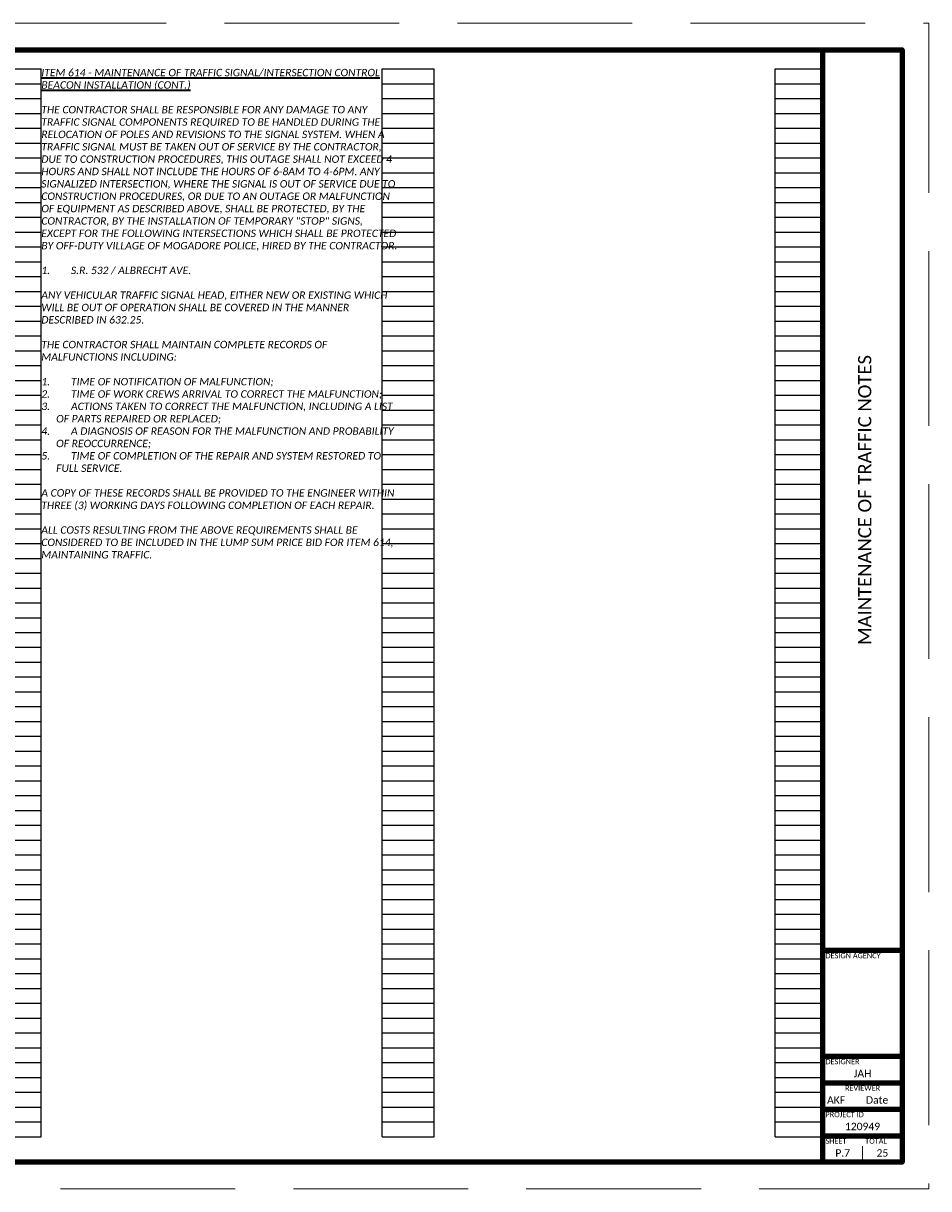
# Paper-space layout '7 MAINTENANCE OF TRAFFIC NOTES' of a CAD drawing. Header units: feet. Extents: x 1.4 to 35.4, y -1.2 to 20.8.
# Tile 2 of 2: x 18.3 to 35.4, y -1.2 to 20.8. Entities that reach past the tile are written whole.
import ezdxf
from ezdxf.enums import TextEntityAlignment as Align

# ---------------------------------------------------------------- set-up
doc = ezdxf.new("R2010")
doc.units = ezdxf.units.FT
doc.header["$LTSCALE"] = 20
doc.header["$MEASUREMENT"] = 0
doc.linetypes.add('OhDOT_DGN3', pattern=[0.22, 0.165, -0.055])
doc.layers.get('Defpoints').update_dxf_attribs({"lineweight": 15})
for name, color, linetype, lineweight in [('0_Xref', 7, 'Continuous', 15), ('SH_Border', 7, 'Continuous', 90), ('SH_Data', 7, 'Continuous', 15), ('SH_Text', 7, 'Continuous', 35)]:
    doc.layers.add(name, color=color, linetype=linetype, lineweight=lineweight)
doc.layers.add('SH_Cut_Line', color=7, linetype='OhDOT_DGN3', lineweight=15, plot=False)
doc.styles.add('P_Slanted - Normal Fixed Spacing', font='calibrii.ttf', dxfattribs={"height": 0.14})
doc.styles.add('Style - Calibri', font='calibri.ttf')
doc.styles.add('Style - Calibri - Light', font='calibril.ttf', dxfattribs={"height": 0.1})

# ---------------------------------------------------------------- blocks, each defined once
blk = doc.blocks.new('BORDER_1')
at = {"layer": 'Defpoints', "color": 7}
blk.add_point((32.75, 3.5), dxfattribs=at)
at = {"layer": 'SH_Border', "color": 7}
for p, q in [((32, 0.5), (32, 21.5)), ((32, 4.5), (33.5, 4.5)), ((32, 2.5), (33.5, 2.5)), ((32, 2), (33.5, 2)), ((32, 1.5), (33.5, 1.5)), ((32, 1), (33.5, 1))]:
    blk.add_line(p, q, dxfattribs=at)
at = {"layer": 'SH_Border', "color": 7, "flags": 128}
blk.add_lwpolyline([(1.5, 21.5), (33.5, 21.5), (33.5, 0.5), (1.5, 0.5)], close=True, dxfattribs=at)
at = {"layer": 'SH_Cut_Line', "flags": 128}
blk.add_lwpolyline([(0, 0), (34, 0), (34, 22), (0, 22)], close=True, dxfattribs=at)
at = {"layer": 'SH_Data', "color": 7}
blk.add_line((32.75, 0.5), (32.75, 0.8), dxfattribs=at)
at = {"layer": 'SH_Data', "char_height": 0.1, "line_spacing_factor": 0.8, "style": 'Style - Calibri - Light'}
for s, insert, attachment_point in [('DESIGN AGENCY', (32.05, 4.45), 1), ('DESIGNER', (32.05, 2.45), 1), ('REVIEWER', (32.75, 1.95), 2), ('PROJECT ID', (32.05, 1.45), 1), ('SHEET', (32.05, 0.95), 1), ('TOTAL', (32.8, 0.95), 1)]:
    blk.add_mtext(s, dxfattribs=dict(at, insert=insert, attachment_point=attachment_point))
at = {"layer": 'SH_Data', "color": 7, "style": 'Style - Calibri'}
blk.add_attdef('C_SHEET_TITLE', text='', height=0.25, rotation=90, dxfattribs=at).set_placement((32.792, 13), align=Align.MIDDLE_CENTER)
at = {"layer": 'SH_Data', "style": 'Style - Calibri'}
blk.add_attdef('PROJ_NAME', text='', height=0.25, rotation=90, dxfattribs=at).set_placement((0.6, 0.6), align=Align.TOP_LEFT)
for tag, p in [('DESIGNER', (32.75, 2.175)), ('REVIEWER', (32.25, 1.675)), ('REVIEWED_DATE', (33.025, 1.675)), ('PIDNO', (32.75, 1.175)), ('C_SHEET_NO', (32.375, 0.675)), ('T_SHEET_NO', (33.125, 0.675))]:
    blk.add_attdef(tag, text='', height=0.14, dxfattribs=at).set_placement(p, align=Align.MIDDLE_CENTER)
blk = doc.blocks.new('INTERIOR_NOTES')
at = {"layer": 'Defpoints', "color": 3, "linetype": 'Continuous', "lineweight": -3}
for p, q in [((1.5, 0.98), (1.5, 21.14)), ((1.5, 21.14), (2.4, 21.14)), ((2.4, 0.98), (2.4, 21.14)), ((8.84, 0.98), (8.84, 21.14)), ((8.84, 21.14), (9.82, 21.14)), ((9.82, 0.98), (9.82, 21.14)), ((16.26, 0.98), (16.26, 21.14)), ((16.26, 21.14), (17.24, 21.14)), ((17.24, 0.98), (17.24, 21.14)), ((23.68, 0.98), (23.68, 21.14)), ((23.68, 21.14), (24.66, 21.14)), ((24.66, 0.98), (24.66, 21.14)), ((31.1, 0.98), (31.1, 21.14)), ((31.1, 21.14), (32, 21.14)), ((32, 0.98), (32, 21.14)), ((1.5, 20.86), (2.4, 20.86)), ((8.84, 20.86), (9.82, 20.86)), ((16.26, 20.86), (17.24, 20.86)), ((23.68, 20.86), (24.66, 20.86)), ((31.1, 20.86), (32, 20.86)), ((1.5, 20.58), (2.4, 20.58)), ((8.84, 20.58), (9.82, 20.58)), ((16.26, 20.58), (17.24, 20.58)), ((23.68, 20.58), (24.66, 20.58)), ((31.1, 20.58), (32, 20.58)), ((1.5, 20.3), (2.4, 20.3)), ((8.84, 20.3), (9.82, 20.3)), ((16.26, 20.3), (17.24, 20.3)), ((23.68, 20.3), (24.66, 20.3)), ((31.1, 20.3), (32, 20.3)), ((1.5, 20.02), (2.4, 20.02)), ((8.84, 20.02), (9.82, 20.02)), ((16.26, 20.02), (17.24, 20.02)), ((23.68, 20.02), (24.66, 20.02)), ((31.1, 20.02), (32, 20.02)), ((1.5, 19.74), (2.4, 19.74)), ((8.84, 19.74), (9.82, 19.74)), ((16.26, 19.74), (17.24, 19.74)), ((23.68, 19.74), (24.66, 19.74)), ((31.1, 19.74), (32, 19.74)), ((1.5, 19.46), (2.4, 19.46)), ((8.84, 19.46), (9.82, 19.46)), ((16.26, 19.46), (17.24, 19.46)), ((23.68, 19.46), (24.66, 19.46)), ((31.1, 19.46), (32, 19.46)), ((1.5, 19.18), (2.4, 19.18)), ((8.84, 19.18), (9.82, 19.18)), ((16.26, 19.18), (17.24, 19.18)), ((23.68, 19.18), (24.66, 19.18)), ((31.1, 19.18), (32, 19.18)), ((1.5, 18.9), (2.4, 18.9)), ((8.84, 18.9), (9.82, 18.9)), ((16.26, 18.9), (17.24, 18.9)), ((23.68, 18.9), (24.66, 18.9)), ((31.1, 18.9), (32, 18.9)), ((1.5, 18.62), (2.4, 18.62)), ((8.84, 18.62), (9.82, 18.62)), ((16.26, 18.62), (17.24, 18.62)), ((23.68, 18.62), (24.66, 18.62)), ((31.1, 18.62), (32, 18.62)), ((1.5, 18.34), (2.4, 18.34)), ((8.84, 18.34), (9.82, 18.34)), ((16.26, 18.34), (17.24, 18.34)), ((23.68, 18.34), (24.66, 18.34)), ((31.1, 18.34), (32, 18.34)), ((1.5, 18.06), (2.4, 18.06)), ((8.84, 18.06), (9.82, 18.06)), ((16.26, 18.06), (17.24, 18.06)), ((23.68, 18.06), (24.66, 18.06)), ((31.1, 18.06), (32, 18.06)), ((1.5, 17.78), (2.4, 17.78)), ((8.84, 17.78), (9.82, 17.78)), ((16.26, 17.78), (17.24, 17.78)), ((23.68, 17.78), (24.66, 17.78)), ((31.1, 17.78), (32, 17.78)), ((1.5, 17.5), (2.4, 17.5)), ((8.84, 17.5), (9.82, 17.5)), ((16.26, 17.5), (17.24, 17.5)), ((23.68, 17.5), (24.66, 17.5)), ((31.1, 17.5), (32, 17.5)), ((1.5, 17.22), (2.4, 17.22)), ((8.84, 17.22), (9.82, 17.22)), ((16.26, 17.22), (17.24, 17.22)), ((23.68, 17.22), (24.66, 17.22)), ((31.1, 17.22), (32, 17.22)), ((1.5, 16.94), (2.4, 16.94)), ((8.84, 16.94), (9.82, 16.94)), ((16.26, 16.94), (17.24, 16.94)), ((23.68, 16.94), (24.66, 16.94)), ((31.1, 16.94), (32, 16.94)), ((1.5, 16.66), (2.4, 16.66)), ((8.84, 16.66), (9.82, 16.66)), ((16.26, 16.66), (17.24, 16.66)), ((23.68, 16.66), (24.66, 16.66)), ((31.1, 16.66), (32, 16.66)), ((1.5, 16.38), (2.4, 16.38)), ((8.84, 16.38), (9.82, 16.38)), ((16.26, 16.38), (17.24, 16.38)), ((23.68, 16.38), (24.66, 16.38)), ((31.1, 16.38), (32, 16.38)), ((1.5, 16.1), (2.4, 16.1)), ((8.84, 16.1), (9.82, 16.1)), ((16.26, 16.1), (17.24, 16.1)), ((23.68, 16.1), (24.66, 16.1)), ((31.1, 16.1), (32, 16.1)), ((1.5, 15.82), (2.4, 15.82)), ((8.84, 15.82), (9.82, 15.82)), ((16.26, 15.82), (17.24, 15.82)), ((23.68, 15.82), (24.66, 15.82)), ((31.1, 15.82), (32, 15.82)), ((1.5, 15.54), (2.4, 15.54)), ((8.84, 15.54), (9.82, 15.54)), ((16.26, 15.54), (17.24, 15.54)), ((23.68, 15.54), (24.66, 15.54)), ((31.1, 15.54), (32, 15.54)), ((1.5, 15.26), (2.4, 15.26)), ((8.84, 15.26), (9.82, 15.26)), ((16.26, 15.26), (17.24, 15.26)), ((23.68, 15.26), (24.66, 15.26)), ((31.1, 15.26), (32, 15.26)), ((1.5, 14.98), (2.4, 14.98)), ((8.84, 14.98), (9.82, 14.98)), ((16.26, 14.98), (17.24, 14.98)), ((23.68, 14.98), (24.66, 14.98)), ((31.1, 14.98), (32, 14.98)), ((1.5, 14.7), (2.4, 14.7)), ((8.84, 14.7), (9.82, 14.7)), ((16.26, 14.7), (17.24, 14.7)), ((23.68, 14.7), (24.66, 14.7)), ((31.1, 14.7), (32, 14.7)), ((1.5, 14.42), (2.4, 14.42)), ((8.84, 14.42), (9.82, 14.42)), ((16.26, 14.42), (17.24, 14.42)), ((23.68, 14.42), (24.66, 14.42)), ((31.1, 14.42), (32, 14.42)), ((1.5, 14.14), (2.4, 14.14)), ((8.84, 14.14), (9.82, 14.14)), ((16.26, 14.14), (17.24, 14.14)), ((23.68, 14.14), (24.66, 14.14)), ((31.1, 14.14), (32, 14.14)), ((1.5, 13.86), (2.4, 13.86)), ((8.84, 13.86), (9.82, 13.86)), ((16.26, 13.86), (17.24, 13.86)), ((23.68, 13.86), (24.66, 13.86)), ((31.1, 13.86), (32, 13.86)), ((1.5, 13.58), (2.4, 13.58)), ((8.84, 13.58), (9.82, 13.58)), ((16.26, 13.58), (17.24, 13.58)), ((23.68, 13.58), (24.66, 13.58)), ((31.1, 13.58), (32, 13.58)), ((1.5, 13.3), (2.4, 13.3)), ((8.84, 13.3), (9.82, 13.3)), ((16.26, 13.3), (17.24, 13.3)), ((23.68, 13.3), (24.66, 13.3)), ((31.1, 13.3), (32, 13.3)), ((1.5, 13.02), (2.4, 13.02)), ((8.84, 13.02), (9.82, 13.02)), ((16.26, 13.02), (17.24, 13.02)), ((23.68, 13.02), (24.66, 13.02)), ((31.1, 13.02), (32, 13.02)), ((1.5, 12.74), (2.4, 12.74)), ((8.84, 12.74), (9.82, 12.74)), ((16.26, 12.74), (17.24, 12.74)), ((23.68, 12.74), (24.66, 12.74)), ((31.1, 12.74), (32, 12.74)), ((1.5, 12.46), (2.4, 12.46)), ((8.84, 12.46), (9.82, 12.46)), ((16.26, 12.46), (17.24, 12.46)), ((23.68, 12.46), (24.66, 12.46)), ((31.1, 12.46), (32, 12.46)), ((1.5, 12.18), (2.4, 12.18)), ((8.84, 12.18), (9.82, 12.18)), ((16.26, 12.18), (17.24, 12.18)), ((23.68, 12.18), (24.66, 12.18)), ((31.1, 12.18), (32, 12.18)), ((1.5, 11.9), (2.4, 11.9)), ((8.84, 11.9), (9.82, 11.9)), ((16.26, 11.9), (17.24, 11.9)), ((23.68, 11.9), (24.66, 11.9)), ((31.1, 11.9), (32, 11.9)), ((1.5, 11.62), (2.4, 11.62)), ((8.84, 11.62), (9.82, 11.62)), ((16.26, 11.62), (17.24, 11.62)), ((23.68, 11.62), (24.66, 11.62)), ((31.1, 11.62), (32, 11.62)), ((1.5, 11.34), (2.4, 11.34)), ((8.84, 11.34), (9.82, 11.34)), ((16.26, 11.34), (17.24, 11.34)), ((23.68, 11.34), (24.66, 11.34)), ((31.1, 11.34), (32, 11.34)), ((1.5, 11.06), (2.4, 11.06)), ((8.84, 11.06), (9.82, 11.06)), ((16.26, 11.06), (17.24, 11.06)), ((23.68, 11.06), (24.66, 11.06)), ((31.1, 11.06), (32, 11.06)), ((1.5, 10.78), (2.4, 10.78)), ((8.84, 10.78), (9.82, 10.78)), ((16.26, 10.78), (17.24, 10.78)), ((23.68, 10.78), (24.66, 10.78)), ((31.1, 10.78), (32, 10.78)), ((1.5, 10.5), (2.4, 10.5)), ((8.84, 10.5), (9.82, 10.5)), ((16.26, 10.5), (17.24, 10.5)), ((23.68, 10.5), (24.66, 10.5)), ((31.1, 10.5), (32, 10.5)), ((1.5, 10.22), (2.4, 10.22)), ((8.84, 10.22), (9.82, 10.22)), ((16.26, 10.22), (17.24, 10.22)), ((23.68, 10.22), (24.66, 10.22)), ((31.1, 10.22), (32, 10.22)), ((1.5, 9.94), (2.4, 9.94)), ((8.84, 9.94), (9.82, 9.94)), ((16.26, 9.94), (17.24, 9.94)), ((23.68, 9.94), (24.66, 9.94)), ((31.1, 9.94), (32, 9.94)), ((1.5, 9.66), (2.4, 9.66)), ((8.84, 9.66), (9.82, 9.66)), ((16.26, 9.66), (17.24, 9.66)), ((23.68, 9.66), (24.66, 9.66)), ((31.1, 9.66), (32, 9.66)), ((1.5, 9.38), (2.4, 9.38)), ((8.84, 9.38), (9.82, 9.38)), ((16.26, 9.38), (17.24, 9.38)), ((23.68, 9.38), (24.66, 9.38)), ((31.1, 9.38), (32, 9.38)), ((1.5, 9.1), (2.4, 9.1)), ((8.84, 9.1), (9.82, 9.1)), ((16.26, 9.1), (17.24, 9.1)), ((23.68, 9.1), (24.66, 9.1)), ((31.1, 9.1), (32, 9.1)), ((1.5, 8.82), (2.4, 8.82)), ((8.84, 8.82), (9.82, 8.82)), ((16.26, 8.82), (17.24, 8.82)), ((23.68, 8.82), (24.66, 8.82)), ((31.1, 8.82), (32, 8.82)), ((1.5, 8.54), (2.4, 8.54)), ((8.84, 8.54), (9.82, 8.54)), ((16.26, 8.54), (17.24, 8.54)), ((23.68, 8.54), (24.66, 8.54)), ((31.1, 8.54), (32, 8.54)), ((1.5, 8.26), (2.4, 8.26)), ((8.84, 8.26), (9.82, 8.26)), ((16.26, 8.26), (17.24, 8.26)), ((23.68, 8.26), (24.66, 8.26)), ((31.1, 8.26), (32, 8.26)), ((1.5, 7.98), (2.4, 7.98)), ((8.84, 7.98), (9.82, 7.98)), ((16.26, 7.98), (17.24, 7.98)), ((23.68, 7.98), (24.66, 7.98)), ((31.1, 7.98), (32, 7.98)), ((1.5, 7.7), (2.4, 7.7)), ((8.84, 7.7), (9.82, 7.7)), ((16.26, 7.7), (17.24, 7.7)), ((23.68, 7.7), (24.66, 7.7)), ((31.1, 7.7), (32, 7.7)), ((1.5, 7.42), (2.4, 7.42)), ((8.84, 7.42), (9.82, 7.42)), ((16.26, 7.42), (17.24, 7.42)), ((23.68, 7.42), (24.66, 7.42)), ((31.1, 7.42), (32, 7.42)), ((1.5, 7.14), (2.4, 7.14)), ((8.84, 7.14), (9.82, 7.14)), ((16.26, 7.14), (17.24, 7.14)), ((23.68, 7.14), (24.66, 7.14)), ((31.1, 7.14), (32, 7.14)), ((1.5, 6.86), (2.4, 6.86)), ((8.84, 6.86), (9.82, 6.86)), ((16.26, 6.86), (17.24, 6.86)), ((23.68, 6.86), (24.66, 6.86)), ((31.1, 6.86), (32, 6.86)), ((1.5, 6.58), (2.4, 6.58)), ((8.84, 6.58), (9.82, 6.58)), ((16.26, 6.58), (17.24, 6.58)), ((23.68, 6.58), (24.66, 6.58)), ((31.1, 6.58), (32, 6.58)), ((1.5, 6.3), (2.4, 6.3)), ((8.84, 6.3), (9.82, 6.3)), ((16.26, 6.3), (17.24, 6.3)), ((23.68, 6.3), (24.66, 6.3)), ((31.1, 6.3), (32, 6.3)), ((1.5, 6.02), (2.4, 6.02)), ((8.84, 6.02), (9.82, 6.02)), ((16.26, 6.02), (17.24, 6.02)), ((23.68, 6.02), (24.66, 6.02)), ((31.1, 6.02), (32, 6.02)), ((1.5, 5.74), (2.4, 5.74)), ((8.84, 5.74), (9.82, 5.74)), ((16.26, 5.74), (17.24, 5.74)), ((23.68, 5.74), (24.66, 5.74)), ((31.1, 5.74), (32, 5.74)), ((1.5, 5.46), (2.4, 5.46)), ((8.84, 5.46), (9.82, 5.46)), ((16.26, 5.46), (17.24, 5.46)), ((23.68, 5.46), (24.66, 5.46)), ((31.1, 5.46), (32, 5.46)), ((1.5, 5.18), (2.4, 5.18)), ((8.84, 5.18), (9.82, 5.18)), ((16.26, 5.18), (17.24, 5.18)), ((23.68, 5.18), (24.66, 5.18)), ((31.1, 5.18), (32, 5.18)), ((1.5, 4.9), (2.4, 4.9)), ((8.84, 4.9), (9.82, 4.9)), ((16.26, 4.9), (17.24, 4.9)), ((23.68, 4.9), (24.66, 4.9)), ((31.1, 4.9), (32, 4.9)), ((1.5, 4.62), (2.4, 4.62)), ((8.84, 4.62), (9.82, 4.62)), ((16.26, 4.62), (17.24, 4.62)), ((23.68, 4.62), (24.66, 4.62)), ((31.1, 4.62), (32, 4.62)), ((1.5, 4.34), (2.4, 4.34)), ((8.84, 4.34), (9.82, 4.34)), ((16.26, 4.34), (17.24, 4.34)), ((23.68, 4.34), (24.66, 4.34)), ((31.1, 4.34), (32, 4.34)), ((1.5, 4.06), (2.4, 4.06)), ((8.84, 4.06), (9.82, 4.06)), ((16.26, 4.06), (17.24, 4.06)), ((23.68, 4.06), (24.66, 4.06)), ((31.1, 4.06), (32, 4.06)), ((1.5, 3.78), (2.4, 3.78)), ((8.84, 3.78), (9.82, 3.78)), ((16.26, 3.78), (17.24, 3.78)), ((23.68, 3.78), (24.66, 3.78)), ((31.1, 3.78), (32, 3.78)), ((1.5, 3.5), (2.4, 3.5)), ((8.84, 3.5), (9.82, 3.5)), ((16.26, 3.5), (17.24, 3.5)), ((23.68, 3.5), (24.66, 3.5)), ((31.1, 3.5), (32, 3.5)), ((1.5, 3.22), (2.4, 3.22)), ((8.84, 3.22), (9.82, 3.22)), ((16.26, 3.22), (17.24, 3.22)), ((23.68, 3.22), (24.66, 3.22)), ((31.1, 3.22), (32, 3.22)), ((1.5, 2.94), (2.4, 2.94)), ((8.84, 2.94), (9.82, 2.94)), ((16.26, 2.94), (17.24, 2.94)), ((23.68, 2.94), (24.66, 2.94)), ((31.1, 2.94), (32, 2.94)), ((1.5, 2.66), (2.4, 2.66)), ((8.84, 2.66), (9.82, 2.66)), ((16.26, 2.66), (17.24, 2.66)), ((23.68, 2.66), (24.66, 2.66)), ((31.1, 2.66), (32, 2.66)), ((1.5, 2.38), (2.4, 2.38)), ((8.84, 2.38), (9.82, 2.38)), ((16.26, 2.38), (17.24, 2.38)), ((23.68, 2.38), (24.66, 2.38)), ((31.1, 2.38), (32, 2.38)), ((1.5, 2.1), (2.4, 2.1)), ((8.84, 2.1), (9.82, 2.1)), ((16.26, 2.1), (17.24, 2.1)), ((23.68, 2.1), (24.66, 2.1)), ((31.1, 2.1), (32, 2.1)), ((1.5, 1.82), (2.4, 1.82)), ((8.84, 1.82), (9.82, 1.82)), ((16.26, 1.82), (17.24, 1.82)), ((23.68, 1.82), (24.66, 1.82)), ((31.1, 1.82), (32, 1.82)), ((1.5, 1.54), (2.4, 1.54)), ((8.84, 1.54), (9.82, 1.54)), ((16.26, 1.54), (17.24, 1.54)), ((23.68, 1.54), (24.66, 1.54)), ((31.1, 1.54), (32, 1.54)), ((1.5, 1.26), (2.4, 1.26)), ((8.84, 1.26), (9.82, 1.26)), ((16.26, 1.26), (17.24, 1.26)), ((23.68, 1.26), (24.66, 1.26)), ((31.1, 1.26), (32, 1.26)), ((1.5, 0.98), (2.4, 0.98)), ((8.84, 0.98), (9.82, 0.98)), ((16.26, 0.98), (17.24, 0.98)), ((23.68, 0.98), (24.66, 0.98)), ((31.1, 0.98), (32, 0.98))]:
    blk.add_line(p, q, dxfattribs=at)
blk.add_point((0, 0), dxfattribs=at)

psp = doc.layouts.new('7 MAINTENANCE OF TRAFFIC NOTES')

# ---------------------------------------------------------------- block references
at = {"layer": '0_Xref'}
ref = psp.add_blockref('BORDER_1', (1.428, -1.153), dxfattribs=at)
ref.add_attrib('C_SHEET_NO', 'P.7', dxfattribs={"layer": 'SH_Data', "height": 0.14, "style": 'Style - Calibri'}).set_placement((33.803, -0.478), align=Align.MIDDLE_CENTER)
ref.add_attrib('T_SHEET_NO', '25', dxfattribs={"layer": 'SH_Data', "height": 0.14, "style": 'Style - Calibri'}).set_placement((34.553, -0.478), align=Align.MIDDLE_CENTER)
ref.add_attrib('C_SHEET_TITLE', 'MAINTENANCE OF TRAFFIC NOTES', dxfattribs={"layer": 'SH_Data', "color": 7, "height": 0.25, "rotation": 90, "style": 'Style - Calibri'}).set_placement((34.219, 11.847), align=Align.MIDDLE_CENTER)
ref.add_attrib('DESIGNER', 'JAH', dxfattribs={"layer": 'SH_Data', "height": 0.14, "style": 'Style - Calibri'}).set_placement((34.178, 1.022), align=Align.MIDDLE_CENTER)
ref.add_attrib('REVIEWER', 'AKF', dxfattribs={"layer": 'SH_Data', "height": 0.14, "style": 'Style - Calibri'}).set_placement((33.678, 0.522), align=Align.MIDDLE_CENTER)
ref.add_attrib('REVIEWED_DATE', 'Date', dxfattribs={"layer": 'SH_Data', "height": 0.14, "style": 'Style - Calibri'}).set_placement((34.453, 0.522), align=Align.MIDDLE_CENTER)
ref.add_attrib('PIDNO', '120949', dxfattribs={"layer": 'SH_Data', "height": 0.14, "style": 'Style - Calibri'}).set_placement((34.178, 0.022), align=Align.MIDDLE_CENTER)
psp.add_blockref('INTERIOR_NOTES', (1.428, -1.153), dxfattribs=at)

# ---------------------------------------------------------------- texts
at = {"layer": 'SH_Text', "insert": (18.668, 19.987), "char_height": 0.14, "width": 6.73444, "attachment_point": 1, "style": 'P_Slanted - Normal Fixed Spacing'}
psp.add_mtext('{\\LITEM 614 - MAINTENANCE OF TRAFFIC SIGNAL/INTERSECTION CONTROL BEACON INSTALLATION (CONT.)\\P\\pxt5,6;}\\PTHE CONTRACTOR SHALL BE RESPONSIBLE FOR ANY DAMAGE TO ANY TRAFFIC SIGNAL COMPONENTS REQUIRED TO BE HANDLED DURING THE RELOCATION OF POLES AND REVISIONS TO THE SIGNAL SYSTEM. WHEN A TRAFFIC SIGNAL MUST BE TAKEN OUT OF SERVICE BY THE CONTRACTOR, DUE TO CONSTRUCTION PROCEDURES, THIS OUTAGE SHALL NOT EXCEED 4 HOURS AND SHALL NOT INCLUDE THE HOURS OF 6-8AM TO 4-6PM. ANY SIGNALIZED INTERSECTION, WHERE THE SIGNAL IS OUT OF SERVICE DUE TO CONSTRUCTION PROCEDURES, OR DUE TO AN OUTAGE OR MALFUNCTION OF EQUIPMENT AS DESCRIBED ABOVE, SHALL BE PROTECTED, BY THE CONTRACTOR, BY THE INSTALLATION OF TEMPORARY "STOP" SIGNS, EXCEPT FOR THE FOLLOWING INTERSECTIONS WHICH SHALL BE PROTECTED BY OFF-DUTY VILLAGE OF MOGADORE POLICE, HIRED BY THE CONTRACTOR.\\P\\P\\pi-2,l2;1.^IS.R. 532 / ALBRECHT AVE.\\P\\pi0,l0;  \\PANY VEHICULAR TRAFFIC SIGNAL HEAD, EITHER NEW OR EXISTING WHICH WILL BE OUT OF OPERATION SHALL BE COVERED IN THE MANNER DESCRIBED IN 632.25.\\P\\PTHE CONTRACTOR SHALL MAINTAIN COMPLETE RECORDS OF MALFUNCTIONS INCLUDING:\\P\\P\\pi-2,l2;1.^ITIME OF NOTIFICATION OF MALFUNCTION;\\P2.^ITIME OF WORK CREWS ARRIVAL TO CORRECT THE MALFUNCTION;\\P3.^IACTIONS TAKEN TO CORRECT THE MALFUNCTION, INCLUDING A LIST OF PARTS REPAIRED OR REPLACED;\\P4.^IA DIAGNOSIS OF REASON FOR THE MALFUNCTION AND PROBABILITY OF REOCCURRENCE;\\P5.^ITIME OF COMPLETION OF THE REPAIR AND SYSTEM RESTORED TO FULL SERVICE.\\P\\pi0,l0;\\PA COPY OF THESE RECORDS SHALL BE PROVIDED TO THE ENGINEER WITHIN THREE (3) WORKING DAYS FOLLOWING COMPLETION OF EACH REPAIR.\\P\\PALL COSTS RESULTING FROM THE ABOVE REQUIREMENTS SHALL BE CONSIDERED TO BE INCLUDED IN THE LUMP SUM PRICE BID FOR ITEM 614, MAINTAINING TRAFFIC.', dxfattribs=at)

doc.saveas('drawing.dxf')
